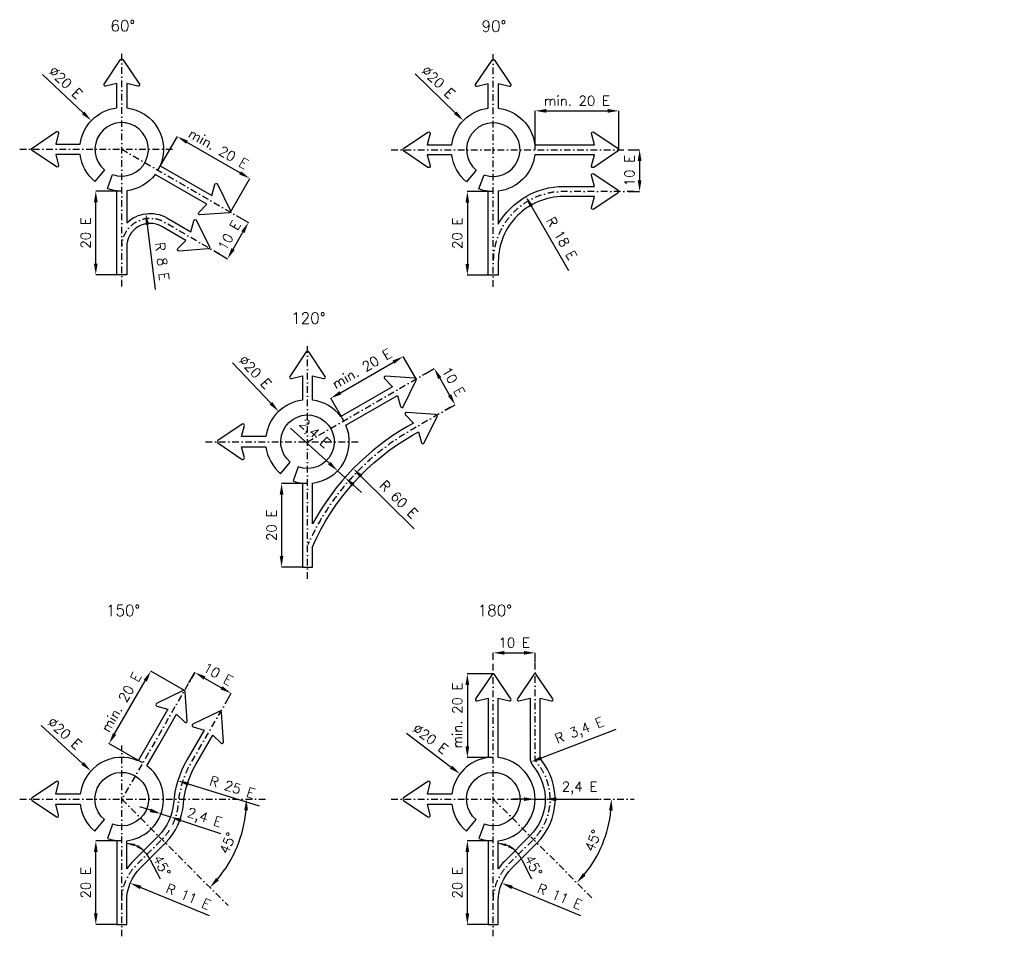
# Model space of a CAD drawing. Header units: millimetres. Extents: x 299 to 43624, y -5240 to 1618.
# Tile 3 of 4: x 24407 to 31471, y -5161 to 1416. Entities that reach past the tile are written whole.
import ezdxf

# ---------------------------------------------------------------- set-up
doc = ezdxf.new("R2010")
doc.units = ezdxf.units.MM
doc.header["$LTSCALE"] = 5
doc.linetypes.add('ČERCHOVANÁ', pattern=[25.4, 12.7, -6.35, 0, -6.35])
doc.layers.add('Kóty', color=2, linetype='Continuous')
doc.layers.add('Značka', color=7, linetype='Continuous')
doc.styles.get("Standard").update_dxf_attribs({"font": 'romand.shx', "height": 70})
doc.dimstyles.get("Standard").update_dxf_attribs({"dimtxt": 70, "dimasz": 80, "dimexe": 0.18, "dimexo": 0.0625, "dimgap": 37.5, "dimtad": 1, "dimdec": 0, "dimzin": 0, "dimdsep": 46, "dimtxsty": 'Standard', "dimcen": 0.09, "dimadec": 0, "dimazin": 0, "dimtfac": 1, "dimtdec": 0, "dimtofl": 0, "dimtmove": 0, "dimatfit": 3, "dimfxl": 1, "dimtolj": 1, "dimtzin": 0, "dimarcsym": 0})

# ---------------------------------------------------------------- blocks, each defined once
blk = doc.blocks.new('*D19')
at = {"layer": 'Defpoints', "color": 0, "transparency": 16777216}
for p in [(24953.1, 185.9), (25139.1, 185.9), (25103.1, -414.1)]:
    blk.add_point(p, dxfattribs=at)
at = {"layer": 'Kóty', "color": 0, "lineweight": -2, "transparency": 16777216}
for p, q in [((25139, 185.9), (24952.9, 185.9)), ((24953.1, -334.1), (24953.1, 105.9)), ((25103, -414.1), (24952.9, -414.1))]:
    blk.add_line(p, q, dxfattribs=at)
at = {"layer": 'Kóty', "color": 0, "transparency": 16777216}
for points in [[(24939.7, 105.9), (24966.4, 105.9), (24953.1, 185.9)], [(24939.7, -334.1), (24966.4, -334.1), (24953.1, -414.1)]]:
    blk.add_solid(points, dxfattribs=at)
at = {"layer": 'Kóty', "color": 0, "transparency": 16777216, "insert": (24880.6, -114.1), "char_height": 70, "attachment_point": 5, "rotation": 90}
blk.add_mtext('\\A1;20 E', dxfattribs=at)
blk = doc.blocks.new('*D20')
at = {"layer": 'Defpoints', "color": 0, "transparency": 16777216}
for p in [(27804.9, 183.3), (27618.9, -416.7), (27768.9, -416.7)]:
    blk.add_point(p, dxfattribs=at)
at = {"layer": 'Kóty', "color": 0, "lineweight": -2, "transparency": 16777216}
for p, q in [((27804.9, 183.3), (27618.7, 183.3)), ((27618.9, 103.3), (27618.9, -336.7)), ((27768.9, -416.7), (27618.7, -416.7))]:
    blk.add_line(p, q, dxfattribs=at)
at = {"layer": 'Kóty', "color": 0, "transparency": 16777216}
for points in [[(27605.6, 103.3), (27632.3, 103.3), (27618.9, 183.3)], [(27605.6, -336.7), (27632.3, -336.7), (27618.9, -416.7)]]:
    blk.add_solid(points, dxfattribs=at)
at = {"layer": 'Kóty', "color": 0, "transparency": 16777216, "insert": (27546.4, -116.7), "char_height": 70, "attachment_point": 5, "rotation": 90}
blk.add_mtext('\\A1;20 E', dxfattribs=at)
blk = doc.blocks.new('*D21')
at = {"layer": 'Defpoints', "color": 0, "transparency": 16777216}
for p in [(26472, -1911.8), (26286, -2511.8), (26436, -2511.8)]:
    blk.add_point(p, dxfattribs=at)
at = {"layer": 'Kóty', "color": 0, "lineweight": -2, "transparency": 16777216}
for p, q in [((26471.9, -1911.8), (26285.8, -1911.8)), ((26286, -1991.8), (26286, -2431.8)), ((26435.9, -2511.8), (26285.8, -2511.8))]:
    blk.add_line(p, q, dxfattribs=at)
at = {"layer": 'Kóty', "color": 0, "transparency": 16777216}
for points in [[(26272.7, -1991.8), (26299.3, -1991.8), (26286, -1911.8)], [(26272.7, -2431.8), (26299.3, -2431.8), (26286, -2511.8)]]:
    blk.add_solid(points, dxfattribs=at)
at = {"layer": 'Kóty', "color": 0, "transparency": 16777216, "insert": (26213.5, -2211.8), "char_height": 70, "attachment_point": 5, "rotation": 90}
blk.add_mtext('\\A1;20 E', dxfattribs=at)
blk = doc.blocks.new('*D22')
at = {"layer": 'Defpoints', "color": 0, "transparency": 16777216}
for p in [(24953.3, -4476.9), (25139.3, -4476.9), (25103.3, -5076.9)]:
    blk.add_point(p, dxfattribs=at)
at = {"layer": 'Kóty', "color": 0, "lineweight": -2, "transparency": 16777216}
for p, q in [((25139.2, -4476.9), (24953.1, -4476.9)), ((24953.3, -4996.9), (24953.3, -4556.9)), ((25103.2, -5076.9), (24953.1, -5076.9))]:
    blk.add_line(p, q, dxfattribs=at)
at = {"layer": 'Kóty', "color": 0, "transparency": 16777216}
for points in [[(24939.9, -4556.9), (24966.6, -4556.9), (24953.3, -4476.9)], [(24939.9, -4996.9), (24966.6, -4996.9), (24953.3, -5076.9)]]:
    blk.add_solid(points, dxfattribs=at)
at = {"layer": 'Kóty', "color": 0, "transparency": 16777216, "insert": (24880.8, -4776.9), "char_height": 70, "attachment_point": 5, "rotation": 90}
blk.add_mtext('\\A1;20 E', dxfattribs=at)
blk = doc.blocks.new('*D23')
at = {"layer": 'Defpoints', "color": 0, "transparency": 16777216}
for p in [(27619, -4476.9), (27805, -4476.9), (27769, -5076.9)]:
    blk.add_point(p, dxfattribs=at)
at = {"layer": 'Kóty', "color": 0, "lineweight": -2, "transparency": 16777216}
for p, q in [((27805, -4476.9), (27618.8, -4476.9)), ((27619, -4996.9), (27619, -4556.9)), ((27769, -5076.9), (27618.8, -5076.9))]:
    blk.add_line(p, q, dxfattribs=at)
at = {"layer": 'Kóty', "color": 0, "transparency": 16777216}
for points in [[(27605.7, -4556.9), (27632.4, -4556.9), (27619, -4476.9)], [(27605.7, -4996.9), (27632.4, -4996.9), (27619, -5076.9)]]:
    blk.add_solid(points, dxfattribs=at)
at = {"layer": 'Kóty', "color": 0, "transparency": 16777216, "insert": (27546.5, -4776.9), "char_height": 70, "attachment_point": 5, "rotation": 90}
blk.add_mtext('\\A1;20 E', dxfattribs=at)
blk = doc.blocks.new('*D25')
at = {"layer": 'Defpoints', "color": 0, "transparency": 16777216}
for p in [(26800.5, -1805), (28080.3, -3070.7)]:
    blk.add_point(p, dxfattribs=at)
at = {"layer": 'Kóty', "color": 0, "lineweight": -2, "transparency": 16777216}
blk.add_line((27237.8, -2237.4), (26857.4, -1861.2), dxfattribs=at)
at = {"layer": 'Kóty', "color": 0, "transparency": 16777216}
blk.add_solid([(26866.8, -1851.7), (26848, -1870.7), (26800.5, -1805)], dxfattribs=at)
at = {"layer": 'Kóty', "color": 0, "transparency": 16777216, "insert": (27127, -2025.9), "char_height": 70, "attachment_point": 5, "rotation": 315.31498}
blk.add_mtext('\\A1;R 60 E', dxfattribs=at)
blk = doc.blocks.new('*D44')
at = {"layer": 'Defpoints', "color": 0, "transparency": 16777216}
for p in [(27073.1, -4176.9), (27805, -4176.9), (28815.1, -4176.9), (28538.8, -4600.5), (28533.9, -4905.7)]:
    blk.add_point(p, dxfattribs=at)
at = {"layer": 'Kóty', "color": 0, "lineweight": -2, "transparency": 16777216}
blk.add_arc((27805, -4176.9), 847.3, 320.41178, 354.58822, dxfattribs=at)
at = {"layer": 'Kóty', "color": 0, "transparency": 16777216}
for points in [[(28635.2, -4256.1), (28661.9, -4257.4), (28652.3, -4176.9)], [(28467.8, -4725.8), (28448.1, -4707.8), (28404.1, -4776)]]:
    blk.add_solid(points, dxfattribs=at)
at = {"layer": 'Kóty', "color": 0, "transparency": 16777216, "insert": (28520.8, -4473.4), "char_height": 70, "attachment_point": 5, "rotation": 67.5}
blk.add_mtext('\\A1;45°', dxfattribs=at)
blk = doc.blocks.new('*D45')
at = {"layer": 'Defpoints', "color": 0, "transparency": 16777216}
for p in [(28170.3, -3873.7), (28075, -3910.1)]:
    blk.add_point(p, dxfattribs=at)
at = {"layer": 'Kóty', "color": 0, "lineweight": -2, "transparency": 16777216}
blk.add_line((28683.8, -3677.5), (28149.7, -3881.5), dxfattribs=at)
at = {"layer": 'Kóty', "color": 0, "transparency": 16777216}
blk.add_solid([(28145, -3869.1), (28154.5, -3894), (28075, -3910.1)], dxfattribs=at)
at = {"layer": 'Kóty', "color": 0, "transparency": 16777216, "insert": (28425.9, -3691.3), "char_height": 70, "attachment_point": 5, "rotation": 20.90816}
blk.add_mtext('\\A1;R 3,4 E', dxfattribs=at)
blk = doc.blocks.new('*D46')
at = {"layer": 'Defpoints', "color": 0, "transparency": 16777216}
for p in [(24407.3, -4176.9), (25139.3, -4176.9), (26217.9, -4176.9), (25914.8, -4624.6), (25902, -4939.6)]:
    blk.add_point(p, dxfattribs=at)
at = {"layer": 'Kóty', "color": 0, "lineweight": -2, "transparency": 16777216}
blk.add_arc((25139.3, -4176.9), 895.4, 320.12074, 354.87926, dxfattribs=at)
at = {"layer": 'Kóty', "color": 0, "transparency": 16777216}
for points in [[(26017.8, -4256.2), (26044.5, -4257.4), (26034.7, -4176.9)], [(25836.3, -4760), (25816.6, -4742), (25772.5, -4810)]]:
    blk.add_solid(points, dxfattribs=at)
at = {"layer": 'Kóty', "color": 0, "transparency": 16777216, "insert": (25899.6, -4491.8), "char_height": 70, "attachment_point": 5, "rotation": 67.5}
blk.add_mtext('\\A1;45°', dxfattribs=at)
blk = doc.blocks.new('*D63')
at = {"layer": 'Defpoints', "color": 0, "transparency": 16777216}
for p in [(25312.9, 24.2), (25343.1, -213.9)]:
    blk.add_point(p, dxfattribs=at)
at = {"layer": 'Kóty', "color": 0, "lineweight": -2, "transparency": 16777216}
blk.add_line((25381.8, -519.7), (25323, -55.1), dxfattribs=at)
at = {"layer": 'Kóty', "color": 0, "transparency": 16777216}
blk.add_solid([(25336.2, -53.4), (25309.8, -56.8), (25312.9, 24.2)], dxfattribs=at)
at = {"layer": 'Kóty', "color": 0, "transparency": 16777216, "insert": (25429.3, -318), "char_height": 70, "attachment_point": 5, "rotation": 277.2135}
blk.add_mtext('\\A1;R 8 E', dxfattribs=at)
blk = doc.blocks.new('*D64')
at = {"layer": 'Defpoints', "color": 0, "transparency": 16777216}
for p in [(28038.6, 146.8), (28308.9, -320.7)]:
    blk.add_point(p, dxfattribs=at)
at = {"layer": 'Kóty', "color": 0, "lineweight": -2, "transparency": 16777216}
blk.add_line((28346.5, -385.6), (28078.7, 77.6), dxfattribs=at)
at = {"layer": 'Kóty', "color": 0, "transparency": 16777216}
blk.add_solid([(28090.2, 84.2), (28067.1, 70.9), (28038.6, 146.8)], dxfattribs=at)
at = {"layer": 'Kóty', "color": 0, "transparency": 16777216, "insert": (28295.4, -152.4), "char_height": 70, "attachment_point": 5, "rotation": 300.03678}
blk.add_mtext('\\A1;R 18 E', dxfattribs=at)
blk = doc.blocks.new('*D65')
at = {"layer": 'Defpoints', "color": 0, "transparency": 16777216}
for p in [(25541.6, -4044.5), (26257.6, -4267.9)]:
    blk.add_point(p, dxfattribs=at)
at = {"layer": 'Kóty', "color": 0, "lineweight": -2, "transparency": 16777216}
blk.add_line((26128.7, -4227.7), (25618, -4068.4), dxfattribs=at)
at = {"layer": 'Kóty', "color": 0, "transparency": 16777216}
blk.add_solid([(25621.9, -4055.6), (25614, -4081.1), (25541.6, -4044.5)], dxfattribs=at)
at = {"layer": 'Kóty', "color": 0, "transparency": 16777216, "insert": (25933.1, -4090.7), "char_height": 70, "attachment_point": 5, "rotation": 342.67272}
blk.add_mtext('\\A1;R 25 E', dxfattribs=at)

msp = doc.modelspace()

# ---------------------------------------------------------------- linework, layer by layer
at = {"layer": 'Kóty'}
for p, q in [((24571.2, 1023), (24863, 747)), ((27244.7, 1028.5), (27532.6, 748.3)), ((28104.9, 483.4), (28104.9, 762.1)), ((28184.9, 761.9), (28624.9, 761.9)), ((28704.9, 483.4), (28704.9, 762.1)), ((25398.9, 335.9), (25538.2, 577.3)), ((25607.4, 537.1), (25988.5, 317.1)), ((25139, 485.9), (25139.2, 485.9)), ((25139.1, 485.8), (25139.1, 486)), ((25139.1, 485.9), (25139.3, 485.9)), ((25139.1, 485.9), (25139.3, 485.9)), ((25139.2, 485.8), (25139.2, 486)), ((25139.2, 485.8), (25139.2, 486)), ((27804.8, 483.3), (27805, 483.3)), ((27804.9, 483.2), (27804.9, 483.4)), ((27804.9, 483.3), (27805.1, 483.3)), ((27804.9, 483.3), (27805.1, 483.3)), ((27805, 483.2), (27805, 483.4)), ((27805, 483.2), (27805, 483.4)), ((28773.1, 483.3), (28854.9, 483.3)), ((28854.7, 403.3), (28854.7, 263.3)), ((25918.5, 35.9), (26057.9, 277.3)), ((28773.1, 183.3), (28854.9, 183.3)), ((25959.9, 12), (26048.6, -39.2)), ((25938.4, -229.6), (26008.4, -108.4)), ((25809.9, -247.8), (25898.6, -299)), ((25933.2, -1045.5), (26210.1, -1336.5)), ((26708.1, -1260.7), (27089.1, -1040.7)), ((27251.4, -1161.7), (27158.3, -1000.5)), ((27316.6, -1124.1), (27381.5, -1086.7)), ((27421.3, -1156.1), (27491.3, -1277.3)), ((26731.8, -1461.7), (26638.7, -1300.5)), ((27466.6, -1384), (27531.5, -1346.5)), ((26628.6, -1766.5), (26350.7, -1513.8)), ((26471.9, -1611.8), (26472.1, -1611.8)), ((26472, -1611.9), (26472, -1611.7)), ((26472, -1611.8), (26472.2, -1611.8)), ((26472, -1611.8), (26472.2, -1611.8)), ((26472.1, -1611.9), (26472.1, -1611.7)), ((26472.1, -1611.9), (26472.1, -1611.7)), ((26693.9, -1813.6), (26687.7, -1820.5)), ((26747.2, -1862.1), (26741, -1868.9)), ((26800.3, -1922.6), (26859.5, -1976.4)), ((27805.1, -3178.2), (27805.1, -3126.7)), ((27885.1, -3126.9), (28025.1, -3126.9)), ((28105.1, -3192.8), (28105.1, -3126.7)), ((25589.2, -3397.4), (25347.9, -3258.1)), ((25621.3, -3341.9), (25664.3, -3267.4)), ((25733.5, -3307.5), (25854.8, -3377.5)), ((27804.6, -3276.9), (27618.8, -3276.9)), ((25088.1, -3708.5), (25308.1, -3327.5)), ((27619, -3356.9), (27619, -3796.9)), ((25881.1, -3491.9), (25924.2, -3417.4)), ((24562.4, -3649.3), (24858.8, -3920.4)), ((27182.7, -3703.8), (27502.5, -3946.9)), ((25289.2, -3917), (25047.9, -3777.7)), ((27804.8, -3876.9), (27618.8, -3876.9)), ((25139.2, -4176.9), (25139.3, -4176.9)), ((25139.3, -4176.9), (25139.3, -4176.8)), ((25139.3, -4176.9), (25139.3, -4176.8)), ((25139.3, -4176.9), (25139.3, -4176.8)), ((25139.3, -4176.9), (25139.4, -4176.9)), ((25139.3, -4176.9), (25139.4, -4176.9)), ((25344.5, -4256.9), (25268.5, -4232)), ((27804.9, -4176.9), (27805.1, -4176.9)), ((27805, -4176.9), (27805, -4176.8)), ((27805, -4176.9), (27805.2, -4176.9)), ((27805, -4176.9), (27805.2, -4176.9)), ((27805.1, -4176.9), (27805.1, -4176.8)), ((27805.1, -4176.9), (27805.1, -4176.8)), ((28025, -4176.9), (27945, -4176.9)), ((28105, -4176.8), (28105, -4176.7)), ((28177, -4176.8), (28177, -4176.7)), ((28257, -4176.9), (28564, -4176.9)), ((25424.3, -4270.3), (25420.5, -4282)), ((25492.8, -4292.7), (25488.9, -4304.4)), ((25565, -4329.1), (25848.7, -4422.1)), ((25175.3, -4538.1), (25175.3, -4486.4)), ((27841, -4538.1), (27841, -4486.4)), ((25343.3, -4611.3), (25414, -4747.9)), ((28009, -4611.3), (28079.7, -4747.9)), ((25768.6, -5014.5), (25274.3, -4809.8)), ((28434.3, -5014.5), (27940, -4809.8))]:
    msp.add_line(p, q, dxfattribs=at)
for points in [[(26687.8, -1820.4), (26741.1, -1868.8)], [(28105, -4176.9), (28177, -4176.9)], [(25420.6, -4281.8), (25489, -4304.2)]]:
    msp.add_lwpolyline(points, dxfattribs=at)
for centre, radius, start, end in [((25173.3, -4671.8), 176.1, 45.6825, 89.37695), ((27839.1, -4671.8), 176.1, 45.6825, 89.37695), ((25124.3, -4718.7), 243.8, 26.11654, 45), ((27790.1, -4718.7), 243.8, 26.11654, 45)]:
    msp.add_arc(centre, radius, start, end, dxfattribs=at)
for points in [[(24872.2, 756.7), (24853.8, 737.3), (24921.1, 692)], [(27541.9, 757.9), (27523.3, 738.8), (27589.9, 692.6)], [(28184.9, 775.2), (28184.9, 748.6), (28104.9, 761.9)], [(28624.9, 775.2), (28624.9, 748.6), (28704.9, 761.9)], [(25614.1, 548.7), (25600.8, 525.6), (25538.2, 577.1)], [(28841.4, 403.3), (28868.1, 403.3), (28854.7, 483.3)], [(25995.2, 328.7), (25981.8, 305.6), (26057.8, 277.1)], [(28841.4, 263.3), (28868.1, 263.3), (28854.7, 183.3)], [(25996.9, -101.7), (26020, -115.1), (26048.4, -39.1)], [(25926.9, -223), (25950, -236.3), (25898.4, -298.9)], [(27082.5, -1029.1), (27095.8, -1052.2), (27158.4, -1000.7)], [(27432.9, -1149.4), (27409.8, -1162.7), (27381.3, -1086.8)], [(26701.4, -1249.1), (26714.8, -1272.2), (26638.8, -1300.7)], [(27502.9, -1270.6), (27479.8, -1284), (27531.3, -1346.6)], [(26219.7, -1327.3), (26200.4, -1345.7), (26265.2, -1394.4)], [(26637.6, -1756.7), (26619.7, -1776.4), (26687.8, -1820.4)], [(26809.2, -1912.8), (26791.3, -1932.5), (26741.1, -1868.8)], [(27885.1, -3113.5), (27885.1, -3140.2), (27805.1, -3126.9)], [(28025.1, -3113.5), (28025.1, -3140.2), (28105.1, -3126.9)], [(25296.6, -3320.8), (25319.7, -3334.2), (25348.1, -3258.2)], [(25740.2, -3296), (25726.9, -3319.1), (25664.3, -3267.5)], [(27605.7, -3356.9), (27632.4, -3356.9), (27619, -3276.9)], [(25861.5, -3366), (25848.1, -3389.1), (25924.1, -3417.5)], [(25076.6, -3701.9), (25099.7, -3715.2), (25048.1, -3777.8)], [(27605.7, -3796.9), (27632.4, -3796.9), (27619, -3876.9)], [(24867.8, -3910.6), (24849.8, -3930.2), (24917.9, -3974.4)], [(27510.6, -3936.3), (27494.4, -3957.5), (27566.2, -3995.3)], [(28025, -4163.5), (28025, -4190.2), (28105, -4176.9)], [(28257, -4163.5), (28257, -4190.2), (28177, -4176.9)], [(25348.7, -4244.2), (25340.4, -4269.6), (25420.6, -4281.8)], [(25569.2, -4316.4), (25560.9, -4341.8), (25489, -4304.2)], [(25229.2, -4514.2), (25232.3, -4495.7), (25175.3, -4495.7)], [(25256.2, -4505.6), (25245.3, -4520.9), (25296.5, -4546)], [(27895, -4514.2), (27898, -4495.7), (27841, -4495.7)], [(27921.9, -4505.6), (27911, -4520.9), (27962.2, -4546)], [(25279.4, -4797.5), (25269.2, -4822.1), (25200.4, -4779.2)], [(27945.2, -4797.5), (27934.9, -4822.1), (27866.1, -4779.2)]]:
    msp.add_solid(points, dxfattribs=at)
at = {"layer": 'Značka', "color": 6, "linetype": 'ČERCHOVANÁ', "ltscale": 0.75}
for p, q in [((25139.2, -498.1), (25139.2, 1217.9)), ((27805, -500.7), (27805, 1215.3)), ((24407.2, 485.9), (25523.1, 485.9)), ((25139.1, 485.9), (25991.2, -6.1)), ((27073, 483.3), (28788.9, 483.3)), ((26472.1, -2595.8), (26472.1, -879.8)), ((26472, -1611.8), (27324.2, -1119.8)), ((25740.1, -1611.8), (26856, -1611.8)), ((27805.1, -5160.9), (27805.1, -3192.9)), ((25139.3, -5160.9), (25139.3, -3792.9)), ((24407.3, -4176.9), (26217.9, -4176.9)), ((25139.3, -4176.9), (25902, -4939.6)), ((27073.1, -4176.9), (28815.1, -4176.9))]:
    msp.add_line(p, q, dxfattribs=at)
at = {"layer": 'Značka', "color": 3}
for points in [[(25015.7, 338.8), (24946.2, 256.1, -0.190344), (24841.2, 449.9), (24665.9, 449.9), (24686.2, 370.1, -0.689385), (24670.5, 359.1), (24495.6, 477.4, -0.530846), (24495.6, 494.4), (24670.5, 612.7, -0.689385), (24686.2, 601.6), (24665.9, 521.9), (24841.2, 521.9, -0.345381), (25103.1, 783.7), (25103.1, 959), (25023.3, 938.8, -0.689385), (25012.3, 954.5), (25130.6, 1129.4, -0.530846), (25147.6, 1129.4), (25265.9, 954.5, -0.689385), (25254.8, 938.8), (25175.1, 959), (25175.1, 783.7, -0.499758), (25415, 368.2), (25785.1, 154.5), (25807.4, 233.7, -0.689385), (25826.6, 235.4), (25918.8, 45.5, -0.530846), (25910.3, 30.8), (25699.8, 15.8, -0.689385), (25691.7, 33.2), (25749.1, 92.1), (25379, 305.8, -0.204433), (25175.1, 188.1), (25175.1, -42.5, -0.336668), (25463.1, -6), (25635.1, -105.3), (25657.4, -26.1, -0.689385), (25676.6, -24.4), (25768.8, -214.3, -0.530846), (25760.3, -229), (25549.8, -244, -0.689385), (25541.7, -226.6), (25599.1, -167.7), (25427.1, -68.4, 0.57735), (25175.1, -213.9), (25175.1, -414.1), (25103.1, -414.1), (25103.1, 188.1, -0.057256), (25036.5, 204), (25073.4, 305.5, 11.430052), (25015.7, 338.8)], [(27612.1, 253.5, -0.190344), (27507.1, 447.3), (27331.8, 447.3), (27352, 367.6, -0.689385), (27336.3, 356.5), (27161.5, 474.8, -0.530846), (27161.5, 491.9), (27336.3, 610.1, -0.689385), (27352, 599.1), (27331.8, 519.3), (27507.1, 519.3, -0.345381), (27768.9, 781.2), (27768.9, 956.5), (27689.2, 936.2, -0.689385), (27678.1, 952), (27796.4, 1126.8, -0.530846), (27813.4, 1126.8), (27931.7, 952, -0.689385), (27920.7, 936.2), (27840.9, 956.5), (27840.9, 781.2, -0.345381), (28102.8, 519.3), (28530.1, 519.3), (28509.8, 599.1, -0.689385), (28525.5, 610.1), (28700.4, 491.9, -0.530846), (28700.4, 474.8), (28525.5, 356.5, -0.689385), (28509.8, 367.6), (28530.1, 447.3), (28102.8, 447.3, -0.345381), (27840.9, 185.5), (27840.9, -51.3, -0.268293), (28308.9, 219.3), (28530.1, 219.3), (28509.8, 299.1, -0.689385), (28525.5, 310.1), (28700.4, 191.9, -0.530846), (28700.4, 174.8), (28525.5, 56.5, -0.689385), (28509.8, 67.6), (28530.1, 147.3), (28308.9, 147.3, 0.414214), (27840.9, -320.7), (27840.9, -416.7), (27768.9, -416.7), (27768.9, 185.5, -0.057256), (27702.3, 201.4), (27739.3, 302.9, 11.430052), (27681.5, 336.3), (27612.1, 253.5)], [(28147.9, -3894.7, -0.173865), (28141, -3875.7), (28141, -3451.7), (28220.8, -3472, 0.689385), (28231.8, -3456.2), (28113.5, -3281.4, 0.530846), (28096.5, -3281.4), (27978.2, -3456.2, 0.689385), (27989.3, -3472), (28069, -3451.7), (28069, -3875.7, 0.173865), (28092.3, -3940.5, -0.38714), (28068.1, -4439.9), (27886.8, -4621.2, 0.044424), (27841, -4675.9), (27841, -4474.7, 0.886405), (27841, -3879), (27841, -3460.7), (27841, -3451.7), (27920.8, -3472, 0.689385), (27931.8, -3456.2), (27813.5, -3281.4, 0.530846), (27796.5, -3281.4), (27678.2, -3456.2, 0.689385), (27689.3, -3472), (27769, -3451.7), (27769, -3879, 0.345381), (27507.2, -4140.9), (27331.9, -4140.9), (27352.1, -4061.1, 0.689385), (27336.4, -4050.1), (27161.5, -4168.3, 0.530846), (27161.5, -4185.4), (27336.4, -4303.7, 0.689385), (27352.1, -4292.6), (27331.9, -4212.9), (27507.2, -4212.9, 0.190344), (27612.2, -4406.7), (27681.6, -4323.9, -11.430052), (27739.4, -4357.3), (27702.4, -4458.8, 0.057256), (27769, -4474.7), (27769, -5076.9), (27841, -5076.9), (27841, -4905.5, -0.198912), (27937.7, -4672.1), (28119, -4490.8, 0.385964), (28147.9, -3894.7)], [(25510, -4207, -0.177882), (25402.3, -4439.9), (25221, -4621.2, 0.044424), (25175.3, -4675.9), (25175.3, -4474.7, 0.675879), (25319.4, -3936.9), (25404.3, -3789.9), (25533, -3566.9), (25591.9, -3624.3, 0.689385), (25609.4, -3616.2), (25594.4, -3405.6, 0.530846), (25579.6, -3397.1), (25389.8, -3489.4, 0.689385), (25391.5, -3508.5), (25470.7, -3530.9), (25257, -3900.9, 0.499758), (24841.4, -4140.9), (24666.1, -4140.9), (24686.4, -4061.1, 0.689385), (24670.6, -4050.1), (24495.8, -4168.3, 0.530846), (24495.8, -4185.4), (24670.6, -4303.7, 0.689385), (24686.4, -4292.6), (24666.1, -4212.9), (24841.4, -4212.9, 0.190344), (24946.4, -4406.7), (25015.8, -4323.9, -11.430052), (25073.6, -4357.3), (25036.7, -4458.8, 0.057256), (25103.3, -4474.7), (25103.3, -5076.9), (25175.3, -5076.9), (25175.3, -4905.5, -0.198912), (25271.9, -4672.1), (25453.2, -4490.8, 0.17785), (25581.8, -4212.9, -0.111043), (25670.4, -3928.9), (25792.8, -3716.9), (25851.8, -3774.3, 0.689385), (25869.2, -3766.2), (25854.2, -3555.6, 0.530846), (25839.4, -3547.1), (25649.6, -3639.4, 0.689385), (25651.3, -3658.5), (25730.5, -3680.9), (25608, -3892.9, 0.111043), (25510, -4207)]]:
    msp.add_lwpolyline(points, format="xyb", dxfattribs=at)
at = {"layer": 'Značka', "color": 6, "linetype": 'ČERCHOVANÁ', "ltscale": 0.75, "flags": 128}
for points in [[(28814, 183.3), (28308.9, 183.3, 0.408689), (27805, -311.1, 0.408689)], [(25841.2, -265.9), (25445.1, -37.2, 0.567491), (25139.2, -207.8, 0.567491)], [(27499, -1365.2), (27207.8, -1533.4, 0.159541), (26475.1, -2350.9, 0.159541)], [(27805.1, -4897.3, -0.193155), (27912.2, -4646.7), (28093.5, -4465.4, 0.385964), (28120, -3917.6, -0.173865), (28105, -3875.7), (28105, -3178.2)], [(25139.3, -4897.3, -0.193155), (25246.5, -4646.7), (25427.8, -4465.4, 0.17785), (25545.9, -4210, -0.111043), (25639.2, -3910.9), (25902.6, -3454.7)]]:
    msp.add_lwpolyline(points, format="xyb", dxfattribs=at)
at = {"layer": 'Značka', "color": 3}
msp.add_lwpolyline([(26279.2, -1841.6), (26348.6, -1758.9, -11.430052), (26406.3, -1792.2), (26369.4, -1893.7, 0.057256), (26436, -1909.6), (26436, -2511.8), (26508, -2511.8), (26508, -2365.4, -0.159541), (27225.8, -1564.6), (27268, -1540.2), (27290.3, -1619.4, 0.689385), (27309.5, -1621.1), (27401.8, -1431.2, 0.530846), (27393.3, -1416.5), (27182.7, -1401.5, 0.689385), (27174.6, -1418.9), (27232, -1477.8), (27189.8, -1502.2, 0.138284), (26508, -2202), (26508, -1909.6, 0.499758), (26747.9, -1494), (27118, -1280.4), (27140.3, -1359.6, 0.689385), (27159.5, -1361.3), (27251.8, -1171.4, 0.530846), (27243.3, -1156.7), (27032.7, -1141.6, 0.689385), (27024.6, -1159.1), (27082, -1218), (26711.9, -1431.7, 0.204433), (26508, -1313.9), (26508, -1138.6), (26587.8, -1158.9, 0.689385), (26598.8, -1143.2), (26480.5, -968.3, 0.530846), (26463.5, -968.3), (26345.2, -1143.2, 0.689385), (26356.3, -1158.9), (26436, -1138.6), (26436, -1313.9, 0.345381), (26174.2, -1575.8), (25998.9, -1575.8), (26019.1, -1496, 0.689385), (26003.4, -1485), (25828.5, -1603.3, 0.530846), (25828.5, -1620.3), (26003.4, -1738.6, 0.689385), (26019.1, -1727.5), (25998.9, -1647.8), (26174.2, -1647.8, 0.190344)], format="xyb", close=True, dxfattribs=at)
at = {"layer": 'Značka', "color": 6, "linetype": 'ČERCHOVANÁ', "ltscale": 0.75}
for points in [[(25664.3, -3267.5), (25139.3, -4176.9)], [(27805, -4176.9), (28533.9, -4905.7)]]:
    msp.add_lwpolyline(points, dxfattribs=at)

# ---------------------------------------------------------------- texts
at = {"layer": 'Kóty', "char_height": 70, "attachment_point": 5}
for s, insert, rotation in [('\\A1;∅20 E', (24737.8, 965.2), 316.59789), ('\\A1;∅20 E', (27410.6, 968.3), 315.78077), ('\\A1;min. 20 E', (25834.2, 489.9), 330), ('\\A1;10 E', (28782.2, 333.3), 90), ('\\A1;10 E', (25910.6, -132.8), 60), ('\\A1;min. 20 E', (26862.4, -1087.9), 30), ('\\A1;∅20 E', (26096.6, -1112), 313.57707), ('\\A1;10 E', (27519.1, -1180.4), 300), ('\\A1;2,4 E', (26518.8, -1558.6), 317.72027), ('\\A1;10 E', (25830.4, -3279.7), 330), ('\\A1;min. 20 E', (25135.3, -3481.8), 60), ('\\A1;min. 20 E', (27546.5, -3576.9), 90), ('\\A1;∅20 E', (24730.1, -3704.4), 317.55524), ('\\A1;∅20 E', (27354.6, -3743.4), 322.76033), ('\\A1;2,4 E', (25730.9, -4317), 341.8623), ('\\A1;45°', (25428.1, -4653.9), 296.11654), ('\\A1;45°', (28093.9, -4653.9), 296.11654), ('\\A1;R 11 E', (25617, -4875.5), 337.5), ('\\A1;R 11 E', (28282.8, -4875.5), 337.5)]:
    msp.add_mtext(s, dxfattribs=dict(at, insert=insert, rotation=rotation))
for s, insert in [('\\A1;min. 20 E', (28404.9, 834.4)), ('\\A1;10 E', (27955.1, -3054.4)), ('\\A1;2,4 E', (28424, -4097.7))]:
    msp.add_mtext(s, dxfattribs=dict(at, insert=insert))
at = {"layer": 'Značka', "color": 7, "char_height": 80, "attachment_point": 1}
for s, width, insert in [('\\pi47.40524;{\\C256;60°}', 258.62, (25010.4, 1412.6)), ('\\pi45.50048;{\\C256;90°}', 258.62, (27674.8, 1410)), ('\\pi13.11952;{\\C256;120°}', 258.62, (26341.2, -685.1)), ('\\pi33.66745;{\\C256;150°}', 299.716, (24991.8, -2782.7)), ('\\pi24.42484;{\\C256;180°}', 281.231, (27668.3, -2782.7))]:
    msp.add_mtext_dynamic_manual_height_columns(s, width=width, gutter_width=100, heights=[0], dxfattribs=dict(at, insert=insert))

# ---------------------------------------------------------------- dimensions: what is measured, and where the dimension line sits
at = {"layer": 'Kóty'}
for base, p1, p2, picture, middle in [((24953.1, 185.9), (25103.1, -414.1), (25139.1, 185.9), '*D19', (24880.6, -114.1)), ((27618.9, -416.7), (27804.9, 183.3), (27768.9, -416.7), '*D20', (27546.4, -116.7)), ((26286, -2511.8), (26472, -1911.8), (26436, -2511.8), '*D21', (26213.5, -2211.8)), ((24953.3, -4476.9), (25103.3, -5076.9), (25139.3, -4476.9), '*D22', (24880.8, -4776.9)), ((27619, -4476.9), (27769, -5076.9), (27805, -4476.9), '*D23', (27546.5, -4776.9))]:
    dim = msp.add_linear_dim(base=base, p1=p1, p2=p2, angle=90, text='20 E', dimstyle='Standard', dxfattribs=at)
    dim.commit()
    dim.dimension.update_dxf_attribs({"geometry": picture, "text_midpoint": middle})
for center, mpoint, text, picture, middle in [((28308.9, -320.7), (28038.6, 146.8), 'R 18 E', '*D64', (28232.6, -188.6)), ((25343.1, -213.9), (25312.9, 24.2), 'R 8 E', '*D63', (25357.4, -327.1)), ((28080.3, -3070.7), (26800.5, -1805), 'R 60 E', '*D25', (27076, -2077.5)), ((28170.3, -3873.7), (28075, -3910.1), 'R 3,4 E', '*D45', (28454.1, -3765.3)), ((26257.6, -4267.9), (25541.6, -4044.5), 'R 25 E', '*D65', (25911.5, -4159.9))]:
    dim = msp.add_radius_dim(center=center, mpoint=mpoint, text=text, dimstyle='Standard', dxfattribs=at)
    dim.commit()
    dim.dimension.update_dxf_attribs({"geometry": picture, "text_midpoint": middle, "dimtype": 164})
for base, line1, line2, picture, middle in [((25914.8, -4624.6), ((24407.3, -4176.9), (26217.9, -4176.9)), ((25139.3, -4176.9), (25902, -4939.6)), '*D46', (25899.6, -4491.8)), ((28538.8, -4600.5), ((27073.1, -4176.9), (28815.1, -4176.9)), ((27805, -4176.9), (28533.9, -4905.7)), '*D44', (28520.8, -4473.4))]:
    dim = msp.add_angular_dim_2l(base=base, line1=line1, line2=line2, dimstyle='Standard', dxfattribs=at)
    dim.commit()
    dim.dimension.update_dxf_attribs({"geometry": picture, "text_midpoint": middle})

doc.saveas('drawing.dxf')
